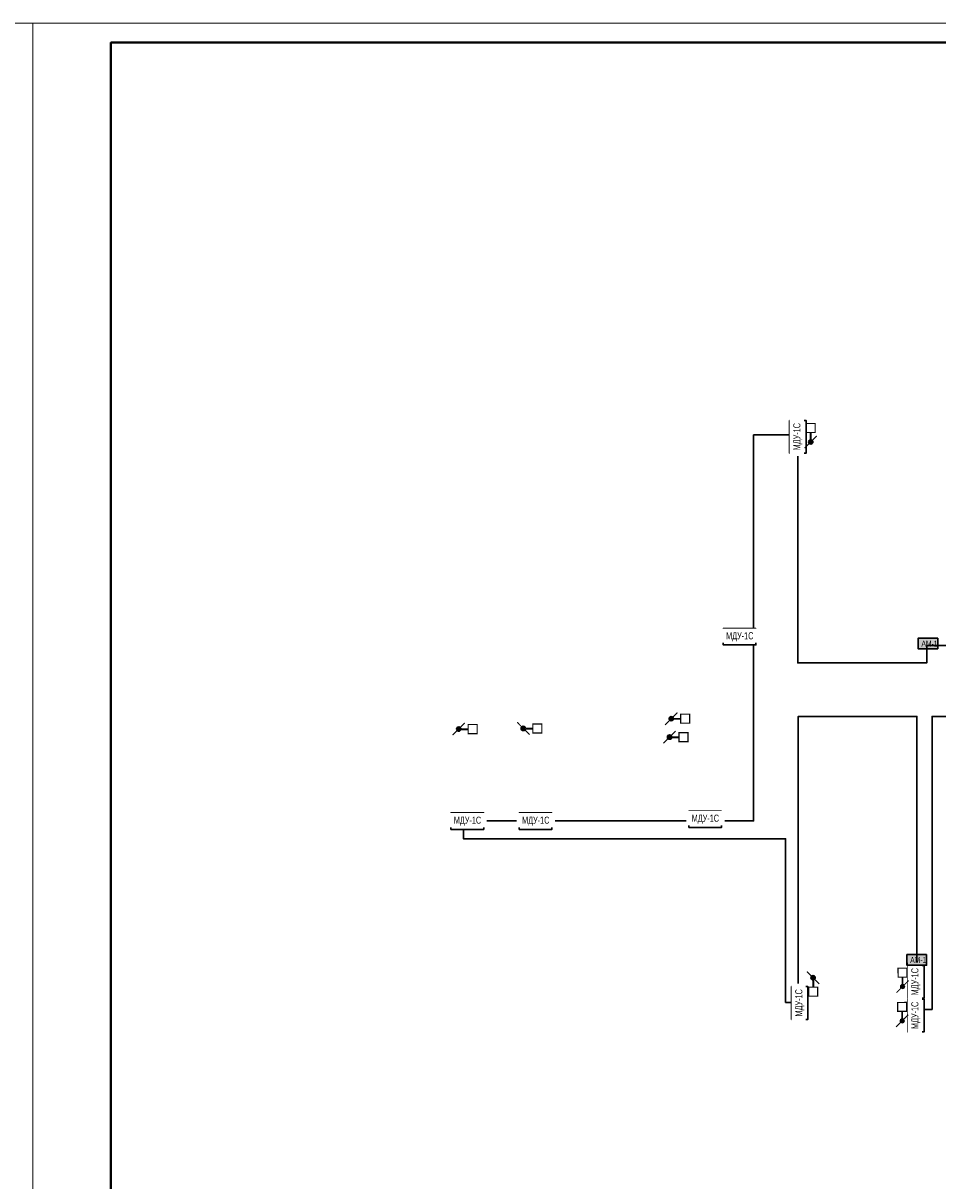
# Model space of a CAD drawing. Header units: millimetres. Extents: x -816133 to 919604, y 87941 to 147341.
# Tile 16 of 256: x -564083 to -540627, y 117641 to 147341. Entities that reach past the tile are written whole.
import ezdxf

# ---------------------------------------------------------------- set-up
doc = ezdxf.new("R2010")
doc.units = ezdxf.units.MM
doc.set_wipeout_variables(frame=1)
for name, color, linetype, lineweight in [('_АПС_Оборудование', 1, 'Continuous', 30), ('Воздуховоды', 7, 'Continuous', 18), ('ОС', 5, 'Continuous', 25), ('СС-011-ПОЖ-СИГНАЛИЗАЦИЯ', 1, 'Continuous', 30), ('УГО АПС и АПЗ$0$_АПС_Оборудование', 1, 'Continuous', 30)]:
    doc.layers.add(name, color=color, linetype=linetype, lineweight=lineweight)
for name, color, linetype in [('АПС', 5, 'Continuous'), ('ССПС', 5, 'Continuous'), ('формат', 250, 'Continuous')]:
    doc.layers.add(name, color=color, linetype=linetype)
doc.styles.add('1111', font='ARIALN.TTF')
doc.styles.add('Arial', font='arial.ttf', dxfattribs={"width": 0.9, "height": 700})
doc.styles.add('Arial Narrow', font='ARIALN.TTF', dxfattribs={"width": 0.9, "height": 600})

# ---------------------------------------------------------------- blocks, each defined once
blk = doc.blocks.new('*U1162')
at = {"color": 0, "lineweight": 0}
blk.add_lwpolyline([(-841, 0), (0, 0), (0, 594), (-841, 594)], close=True, dxfattribs=at)
at = {"lineweight": 40}
blk.add_lwpolyline([(-821, 5), (-5, 5), (-5, 589), (-821, 589)], close=True, dxfattribs=at)
at = {"style": 'Arial', "width": 0.9, "flags": 8}
blk.add_attdef('FORMAT', (-36.87, 1.26), '', height=2.8, dxfattribs=at)
blk = doc.blocks.new('АМ-1')
at = {"lineweight": 40, "ltscale": 2, "true_color": 0xffffff}
h = blk.add_hatch(color=7, dxfattribs=at)
h.dxf.hatch_style = 1
h.paths.add_polyline_path([(2, 136), (506, 136), (506, 408), (2, 408)])
at = {"layer": 'ОС', "color": 1, "lineweight": 30}
blk.add_lwpolyline([(506, 408), (2, 408), (2, 136), (506, 136)], close=True, dxfattribs=at)
at = {"layer": 'ССПС', "color": 1, "lineweight": -2, "ltscale": 1000, "style": '1111', "width": 0.8}
blk.add_text('АМ-1', height=151, dxfattribs=at).set_placement((87, 194))
blk = doc.blocks.new('_МДУ')
at = {"color": 1}
blk.add_wipeout([(-350, 175), (350, 175), (350, -175), (-350, -175)], dxfattribs=at)
at = {"layer": 'АПС', "color": 1, "lineweight": 30, "ltscale": 200}
blk.add_lwpolyline([(350, 175), (-350, 175), (-350, -175), (350, -175)], close=True, dxfattribs=at)
at = {"layer": 'АПС', "color": 0, "lineweight": 30, "ltscale": 200, "insert": (3, 0), "char_height": 151, "width": 668.29, "attachment_point": 5, "style": 'Arial Narrow', "bg_fill": 2}
blk.add_mtext('МДУ-1С', dxfattribs=at)
blk = doc.blocks.new('пд_выт')
at = {"layer": 'Воздуховоды', "true_color": 0xcd6928}
h = blk.add_hatch(color=32, dxfattribs=at)
h.dxf.hatch_style = 1
h.paths.add_polyline_path([(468770, -40558, 1), (468659, -40558, 1)])
at = {"layer": 'Воздуховоды', "color": 32, "lineweight": 30, "true_color": 0xcd6928}
blk.add_line((468645, -40558), (468472, -40558), dxfattribs=at)
at = {"layer": 'Воздуховоды', "color": 32, "true_color": 0xcd6928, "const_width": 29.5}
for points in [[(468558, -40401), (468675, -40519)], [(468754, -40597), (468871, -40714)]]:
    blk.add_lwpolyline(points, dxfattribs=at)
blk.add_lwpolyline([(468242, -40674), (468472, -40673), (468472, -40443), (468241, -40443)], close=True, dxfattribs=at)
at = {"layer": 'Воздуховоды', "color": 32, "true_color": 0xcd6928}
blk.add_circle((468715, -40558), 55.4, dxfattribs=at)
blk = doc.blocks.new('озк_выт')
at = {"layer": 'УГО АПС и АПЗ$0$_АПС_Оборудование', "ltscale": 200}
h = blk.add_hatch(color=5, dxfattribs=at)
h.dxf.hatch_style = 1
h.paths.add_polyline_path([(468756, -41333, 1), (468645, -41333, 1)])
at = {"color": 5, "const_width": 29.5}
blk.add_lwpolyline([(468544, -41177), (468661, -41294)], dxfattribs=at)
at = {"layer": 'УГО АПС и АПЗ$0$_АПС_Оборудование', "color": 5, "lineweight": 35, "ltscale": 200}
blk.add_line((468631, -41333), (468458, -41334), dxfattribs=at)
at = {"layer": 'УГО АПС и АПЗ$0$_АПС_Оборудование', "color": 5, "const_width": 29.5}
blk.add_lwpolyline([(468227, -41449), (468458, -41449), (468458, -41218), (468227, -41218)], close=True, dxfattribs=at)
blk.add_lwpolyline([(468740, -41373), (468857, -41490)], dxfattribs=at)
at = {"layer": 'УГО АПС и АПЗ$0$_АПС_Оборудование', "color": 5}
blk.add_circle((468700, -41333), 55.4, dxfattribs=at)
blk = doc.blocks.new('озк_пр')
at = {"layer": 'УГО АПС и АПЗ$0$_АПС_Оборудование', "ltscale": 200}
h = blk.add_hatch(color=1, dxfattribs=at)
h.dxf.hatch_style = 1
h.paths.add_polyline_path([(468761, -41723, 1), (468650, -41723, 1)])
at = {"color": 1, "const_width": 29.5}
blk.add_lwpolyline([(468549, -41567), (468666, -41684)], dxfattribs=at)
at = {"layer": 'УГО АПС и АПЗ$0$_АПС_Оборудование', "color": 1, "lineweight": 35, "ltscale": 200}
blk.add_line((468636, -41723), (468463, -41723), dxfattribs=at)
at = {"layer": 'УГО АПС и АПЗ$0$_АПС_Оборудование', "color": 1, "const_width": 29.5}
blk.add_lwpolyline([(468233, -41839), (468463, -41839), (468463, -41608), (468232, -41608)], close=True, dxfattribs=at)
blk.add_lwpolyline([(468745, -41762), (468862, -41880)], dxfattribs=at)
at = {"layer": 'УГО АПС и АПЗ$0$_АПС_Оборудование', "color": 1}
blk.add_circle((468706, -41723), 55.4, dxfattribs=at)

msp = doc.modelspace()

# ---------------------------------------------------------------- linework, layer by layer
at = {"layer": 'СС-011-ПОЖ-СИГНАЛИЗАЦИЯ', "color": 1}
msp.add_lwpolyline([(-531378, 129554), (-540775, 129554), (-540775, 122037), (-541163, 122037), (-541163, 129554), (-544207, 129554), (-544207, 122217), (-544532, 122217), (-544532, 126419), (-552792, 126419), (-552792, 126875), (-545352, 126875), (-545352, 136779), (-544220, 136779), (-544220, 130928), (-540910, 130928), (-540910, 131372), (-540353, 131372)], dxfattribs=at)

# ---------------------------------------------------------------- block references
msp.add_blockref('АМ-1', (-541134, 131154))
at = {"layer": 'СС-011-ПОЖ-СИГНАЛИЗАЦИЯ', "lineweight": 30, "xscale": -1}
for p in [(-78764, 170831), (-84214, 170564), (-78808, 170357)]:
    msp.add_blockref('озк_выт', p, dxfattribs=at)
at = {"layer": 'СС-011-ПОЖ-СИГНАЛИЗАЦИЯ', "lineweight": 30, "rotation": 180}
msp.add_blockref('озк_пр', (-82551, 87523), dxfattribs=at)
at = {"layer": 'формат', "xscale": 100, "yscale": 100, "zscale": 100}
for p in [(-563833, 87941), (-479733, 87941)]:
    msp.add_blockref('*U1162', p, dxfattribs=at)

# ---------------------------------------------------------------- next in the draw order: block references
at = {"layer": '_АПС_Оборудование', "color": 0, "lineweight": 30, "xscale": 1.2, "yscale": 1.2, "zscale": 1.2, "rotation": 90}
for p in [(-544217, 136728), (-541190, 122746), (-544167, 122204)]:
    msp.add_blockref('_МДУ', p, dxfattribs=at)
at = {"layer": '_АПС_Оборудование', "color": 0, "lineweight": 30, "xscale": 1.2, "yscale": 1.2, "zscale": 1.2}
for p in [(-545710, 131599), (-546592, 126919), (-552692, 126868), (-550942, 126868)]:
    msp.add_blockref('_МДУ', p, dxfattribs=at)

# ---------------------------------------------------------------- next in the draw order: block references
msp.add_blockref('АМ-1', (-541423, 123038))
at = {"layer": '_АПС_Оборудование', "color": 0, "lineweight": 30, "xscale": 1.2, "yscale": 1.2, "zscale": 1.2, "rotation": 90}
msp.add_blockref('_МДУ', (-541190, 121883), dxfattribs=at)
at = {"layer": 'СС-011-ПОЖ-СИГНАЛИЗАЦИЯ', "lineweight": 30, "rotation": 270}
msp.add_blockref('озк_пр', (-502163, 605302), dxfattribs=at)
at = {"layer": 'СС-011-ПОЖ-СИГНАЛИЗАЦИЯ', "lineweight": 30, "xscale": -1, "rotation": 270}
msp.add_blockref('озк_выт', (-502492, -345848), dxfattribs=at)

# ---------------------------------------------------------------- next in the draw order: block references
at = {"layer": 'СС-011-ПОЖ-СИГНАЛИЗАЦИЯ', "lineweight": 30, "rotation": 270}
for p in [(-500973, 591339), (-500983, 590460)]:
    msp.add_blockref('пд_выт', p, dxfattribs=at)

doc.saveas('drawing.dxf')
